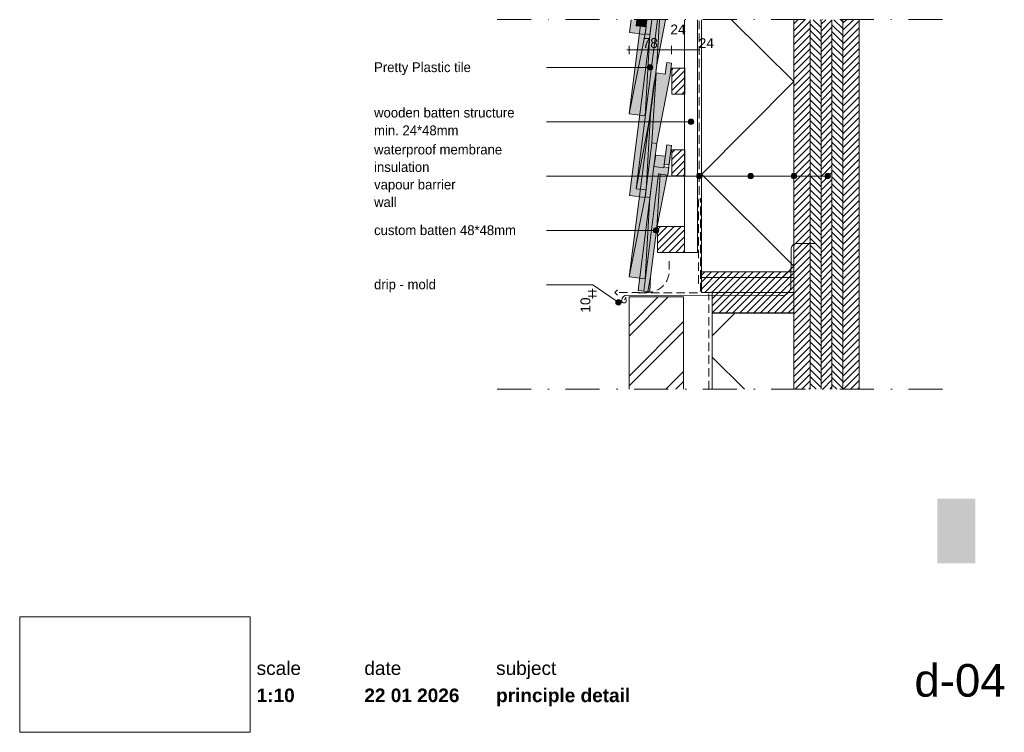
# Paper-space layout 'd-04 principle detail' of a CAD drawing. Header units: millimetres. Extents: x 14 to 195, y 11 to 290.
# Tile 1 of 2: x 14 to 195, y 11 to 142. Entities that reach past the tile are written whole.
import ezdxf
from ezdxf.xclip import XClip

# ---------------------------------------------------------------- set-up
doc = ezdxf.new("R2010")
doc.units = ezdxf.units.MM
doc.header["$MEASUREMENT"] = 0
doc.header["$XCLIPFRAME"] = 0
for name, pattern in [('B0302', [12.51, 6.26, -3.125, 0, -3.125]), ('B0701', [2.3412, 1.56, -0.7812]), ('Wipeout_Contour', [1000, 0, -1000])]:
    doc.linetypes.add(name, pattern=pattern)
for name, color, linetype in [('#01', 7, 'Continuous'), ('00 tegels', 7, 'Continuous'), ('Dim - 1_50_100', 7, 'Continuous'), ('Info - 1_50_100', 7, 'Continuous'), ('Info - 1_5_10', 7, 'Continuous'), ('Info - Nederlands', 7, 'Continuous')]:
    doc.layers.add(name, color=color, linetype=linetype)
doc.styles.add('GENERATED_STYLE_1', font='HelveticaNeue.ttc')
doc.styles.add('GENERATED_STYLE_2', font='HelveticaNeue.ttc')
doc.styles.add('GENERATED_STYLE_3', font='Helvetica.ttc')
doc.styles.add('GENERATED_STYLE_4', font='txt')
picture_1 = doc.add_image_def('image1.png', size_in_pixel=(317, 159))
pattern_1 = [(45, (-874.6714, -33.9487), (-0.6363961, 0.6363961), [])]
pattern_2 = [(315, (-874.6714, -33.9487), (0.6363961, 0.6363961), [])]

# ---------------------------------------------------------------- blocks, each defined once
blk = doc.blocks.new('Drawing_1_1', base_point=(-200, 60))
at = {"color": 2, "linetype": 'Continuous', "lineweight": 0}
for s, insert, char_height, attachment_point, style in [('\\A1;{\\pql;\\fHelvetica Neue|b0|i0|c0|p0;\\W1.000000;scale}', (57.28, 24.14), 2.5, 1, 'GENERATED_STYLE_1'), ('\\A1;{\\pql;\\fHelvetica Neue|b0|i0|c0|p0;\\W1.000000;date}', (77.08, 24.14), 2.5, 1, 'GENERATED_STYLE_1'), ('\\A1;{\\pql;\\fHelvetica Neue|b0|i0|c0|p0;\\W1.000000;subject}', (101.31, 24.14), 2.5, 1, 'GENERATED_STYLE_1'), ('\\A1;{\\pqr;\\fHelvetica Neue|b0|i0|c0|p0;\\W1.000000;d-04}', (195, 23.65), 6, 3, 'GENERATED_STYLE_1'), ('\\A1;{\\pql;\\fHelvetica Neue|b1|i0|c0|p0;\\W1.000000;1:10}', (57.28, 19.14), 2.5, 1, 'GENERATED_STYLE_2'), ('\\A1;{\\pql;\\fHelvetica Neue|b1|i0|c0|p0;\\W1.000000;22 01 2026}', (77.08, 19.14), 2.5, 1, 'GENERATED_STYLE_2'), ('\\A1;{\\pql;\\fHelvetica Neue|b1|i0|c0|p0;\\W1.000000;principle detail}', (101.31, 19.14), 2.5, 1, 'GENERATED_STYLE_2')]:
    blk.add_mtext(s, dxfattribs=dict(at, insert=insert, char_height=char_height, attachment_point=attachment_point, style=style))
at = {"color": 254, "linetype": 'Wipeout_Contour', "lineweight": 0, "ltscale": 174.062972}
blk.add_wipeout([(13.71, 11.09), (56.11, 11.09), (56.11, 32.35), (13.71, 32.35)], dxfattribs=at)
at = {"color": 9, "lineweight": 0}
image = blk.add_image(picture_1, insert=(13.71, 11.09), size_in_units=(42.4, 21.27), dxfattribs=at)
image.set_boundary_path([(-0.5, -0.5), (316.5, 158.5)])
blk = doc.blocks.new('Drawing_3_2', base_point=(-874.67, -33.95))
at = {"layer": '#01', "linetype": 'Continuous', "lineweight": 0, "true_color": 0x000000}
for points in [[(129.13, 133.43), (129.17, 133.24), (129.28, 133.07), (129.44, 132.97), (129.63, 132.93), (129.82, 132.97), (129.98, 133.07), (130.09, 133.24), (130.13, 133.43), (130.09, 133.62), (129.98, 133.78), (129.82, 133.89), (129.63, 133.93), (129.44, 133.89), (129.28, 133.78), (129.17, 133.62)], [(136.63, 123.43), (136.67, 123.24), (136.78, 123.07), (136.94, 122.97), (137.13, 122.93), (137.32, 122.97), (137.49, 123.07), (137.6, 123.24), (137.63, 123.43), (137.6, 123.62), (137.49, 123.78), (137.32, 123.89), (137.13, 123.93), (136.94, 123.89), (136.78, 123.78), (136.67, 123.62)], [(138.15, 113.43), (138.19, 113.24), (138.3, 113.07), (138.46, 112.97), (138.65, 112.93), (138.84, 112.97), (139, 113.07), (139.11, 113.24), (139.15, 113.43), (139.11, 113.62), (139, 113.78), (138.84, 113.89), (138.65, 113.93), (138.46, 113.89), (138.3, 113.78), (138.19, 113.62)], [(147.62, 113.43), (147.66, 113.24), (147.77, 113.07), (147.93, 112.97), (148.12, 112.93), (148.31, 112.97), (148.47, 113.07), (148.58, 113.24), (148.62, 113.43), (148.58, 113.62), (148.47, 113.78), (148.31, 113.89), (148.12, 113.93), (147.93, 113.89), (147.77, 113.78), (147.66, 113.62)], [(155.56, 113.43), (155.6, 113.24), (155.71, 113.07), (155.87, 112.97), (156.06, 112.93), (156.26, 112.97), (156.42, 113.07), (156.53, 113.24), (156.56, 113.43), (156.53, 113.62), (156.42, 113.78), (156.26, 113.89), (156.06, 113.93), (155.87, 113.89), (155.71, 113.78), (155.6, 113.62)], [(161.78, 113.43), (161.82, 113.24), (161.93, 113.07), (162.09, 112.97), (162.28, 112.93), (162.48, 112.97), (162.64, 113.07), (162.75, 113.24), (162.78, 113.43), (162.75, 113.62), (162.64, 113.78), (162.48, 113.89), (162.28, 113.93), (162.09, 113.89), (161.93, 113.78), (161.82, 113.62)], [(130.22, 103.43), (130.26, 103.24), (130.37, 103.07), (130.53, 102.97), (130.72, 102.93), (130.91, 102.97), (131.08, 103.07), (131.18, 103.24), (131.22, 103.43), (131.18, 103.62), (131.08, 103.78), (130.91, 103.89), (130.72, 103.93), (130.53, 103.89), (130.37, 103.78), (130.26, 103.62)], [(123.29, 90.2), (123.32, 90.01), (123.43, 89.84), (123.59, 89.74), (123.79, 89.7), (123.98, 89.74), (124.14, 89.84), (124.25, 90.01), (124.29, 90.2), (124.25, 90.39), (124.14, 90.55), (123.98, 90.66), (123.79, 90.7), (123.59, 90.66), (123.43, 90.55), (123.32, 90.39)]]:
    blk.add_hatch(color=18, dxfattribs=at).paths.add_polyline_path(points)
at = {"layer": '00 tegels', "linetype": 'Continuous', "lineweight": 0, "true_color": 0xffffff}
for points in [[(127.97, 142.22), (125.75, 124.87), (128.72, 124.5), (129.59, 139.5), (129.93, 142.22)], [(127.04, 111.11), (128.89, 110.88), (129.72, 124.89), (130.91, 134.18), (132.47, 142.22), (130.96, 142.22)], [(127.04, 141.11), (128.89, 140.88), (128.97, 142.22), (127.18, 142.22)], [(128.72, 94.5), (129.59, 109.5), (130.84, 119.43), (133.3, 132.08), (133.57, 134.2), (132.67, 134.31), (132.4, 132.21), (130.71, 132.42), (130.29, 130.31), (125.75, 94.87)], [(130.7, 117.3), (130.3, 115.21), (132.14, 114.98), (132.41, 117.09)], [(129.55, 92.12), (129.72, 94.89), (130.91, 104.18), (132.74, 113.62), (131.16, 113.82), (128.45, 92.26)]]:
    blk.add_hatch(color=7, dxfattribs=at).paths.add_polyline_path(points)
at = {"layer": '00 tegels', "linetype": 'Continuous', "lineweight": 0, "true_color": 0xe4e7e8}
for points in [[(125.84, 109.84), (128.71, 109.48), (128.89, 110.88), (127.04, 111.11), (130.96, 142.22), (129.92, 142.22)], [(125.84, 139.84), (128.71, 139.48), (128.89, 140.88), (127.04, 141.11), (127.18, 142.22), (126.14, 142.22)], [(133.57, 119.08), (132.67, 119.19), (132.22, 115.63), (133.12, 115.52)], [(130.3, 115.21), (127.42, 92.39), (128.45, 92.26), (131.16, 113.82), (132.88, 113.61), (133.06, 115.02), (132.16, 115.13), (132.14, 114.98)]]:
    blk.add_hatch(color=254, dxfattribs=at).paths.add_polyline_path(points)
at = {"layer": 'Info - 1_50_100', "linetype": 'Continuous', "lineweight": 0, "true_color": 0x000000}
h = blk.add_hatch(dxfattribs=at)
h.set_pattern_fill('415_Isolatie_ruit_0002', color=18, style=0, pattern_type=2)
h.set_pattern_definition([(45.15, (139.065, 147.686), (-16.97, 16.881), []), (135.15, (139.065, 147.686), (16.97, 17.06), [])])
h.paths.add_polyline_path([(156.06, 142.22), (139.06, 142.22), (139.06, 94.79), (156.06, 94.79)])
h = blk.add_hatch(dxfattribs=at)
h.set_pattern_fill('310_Naaldhout__01__0002', color=18, style=0, pattern_type=2)
h.set_pattern_definition(pattern_1)
h.paths.add_polyline_path([(156.06, 74.22), (159.06, 74.22), (159.06, 142.22), (156.06, 142.22)])
h = blk.add_hatch(dxfattribs=at)
h.set_pattern_fill('310_Naaldhout__02__0002', color=18, style=0, pattern_type=2)
h.set_pattern_definition(pattern_2)
h.paths.add_polyline_path([(159.06, 74.22), (161.06, 74.22), (161.06, 142.22), (159.06, 142.22)])
h = blk.add_hatch(dxfattribs=at)
h.set_pattern_fill('310_Naaldhout__01__0002', color=18, style=0, pattern_type=2)
h.set_pattern_definition(pattern_1)
h.paths.add_polyline_path([(161.06, 74.22), (163.06, 74.22), (163.06, 142.22), (161.06, 142.22)])
h = blk.add_hatch(dxfattribs=at)
h.set_pattern_fill('310_Naaldhout__02__0002', color=18, style=0, pattern_type=2)
h.set_pattern_definition(pattern_2)
h.paths.add_polyline_path([(163.06, 74.22), (165.06, 74.22), (165.06, 142.22), (163.06, 142.22)])
h = blk.add_hatch(dxfattribs=at)
h.set_pattern_fill('310_Naaldhout__01__0002', color=18, style=0, pattern_type=2)
h.set_pattern_definition(pattern_1)
h.paths.add_polyline_path([(165.06, 74.22), (168.06, 74.22), (168.06, 142.22), (165.06, 142.22)])
h = blk.add_hatch(dxfattribs=at)
h.set_pattern_fill('310_Naaldhout__01__0002', color=18, style=0, pattern_type=2)
h.set_pattern_definition(pattern_1)
h.paths.add_polyline_path([(139.06, 95.79), (139.06, 91.99), (156.06, 91.99), (156.06, 95.79)])
h = blk.add_hatch(dxfattribs=at)
h.set_pattern_fill('145_Baksteen_0002', color=18, style=0, pattern_type=2)
h.set_pattern_definition([(45, (-874.6714, -33.9487), (-4.596194, 4.596194), []), (45, (-875.5906, -33.0294), (-4.596194, 4.596194), [])])
h.paths.add_polyline_path([(135.75, 91.22), (125.75, 91.22), (125.75, 74.22), (135.75, 74.22)])
h = blk.add_hatch(dxfattribs=at)
h.set_pattern_fill('310_Naaldhout__01__0002', color=18, style=0, pattern_type=2)
h.set_pattern_definition(pattern_1)
h.paths.add_polyline_path([(141.06, 91.99), (141.06, 88.19), (156.06, 88.19), (156.06, 91.99)])
h = blk.add_hatch(dxfattribs=at)
h.set_pattern_fill('415_Isolatie_ruit_0002', color=18, style=0, pattern_type=2)
h.set_pattern_definition([(45.15, (139.065, 14.174), (-16.97, 16.881), []), (135.15, (139.065, 14.174), (16.97, 17.0605), [])])
h.paths.add_polyline_path([(141.06, 88.26), (141.06, 74.22), (156.06, 74.22), (156.06, 88.26)])
at = {"layer": 'Info - 1_5_10', "linetype": 'Continuous', "lineweight": 0, "true_color": 0x99a3a6}
h = blk.add_hatch(dxfattribs=at)
h.set_pattern_fill('310_Naaldhout__01__0002', color=253, style=0, pattern_type=2)
h.set_pattern_definition(pattern_1)
h.paths.add_polyline_path([(133.61, 133.29), (133.61, 128.49), (136.01, 128.49), (136.01, 133.29)])
h = blk.add_hatch(dxfattribs=at)
h.set_pattern_fill('310_Naaldhout__01__0002', color=253, style=0, pattern_type=2)
h.set_pattern_definition(pattern_1)
h.paths.add_polyline_path([(133.61, 118.29), (133.61, 113.49), (136.01, 113.49), (136.01, 118.29)])
h = blk.add_hatch(dxfattribs=at)
h.set_pattern_fill('310_Naaldhout__01__0002', color=253, style=0, pattern_type=2)
h.set_pattern_definition(pattern_1)
h.paths.add_polyline_path([(130.95, 104.19), (130.95, 99.39), (135.96, 99.39), (135.96, 104.19)])
at = {"layer": '#01', "color": 9, "linetype": 'Continuous', "lineweight": 0}
for p, q in [((129.13, 133.43), (110.55, 133.43)), ((136.63, 123.43), (110.55, 123.43)), ((155.56, 113.43), (110.55, 113.43)), ((138.15, 113.43), (110.55, 113.43)), ((161.78, 113.43), (116.77, 113.43)), ((147.62, 113.43), (118.95, 113.43)), ((130.22, 103.43), (110.55, 103.43)), ((119.1, 93.43), (110.55, 93.43)), ((123.37, 90.48), (119.1, 93.43)), ((127.42, 92.39), (129.55, 92.12)), ((168.06, 88.2), (168.06, 74.22))]:
    blk.add_line(p, q, dxfattribs=at)
at = {"layer": '#01', "color": 2, "linetype": 'B0701', "lineweight": 0, "flags": 128}
blk.add_lwpolyline([(127.42, 91.94), (138.86, 91.94), (138.86, 109.38)], dxfattribs=at)
at = {"layer": '#01', "color": 1, "linetype": 'Continuous', "lineweight": 0}
for centre in [(129.63, 133.43), (137.13, 123.43), (138.65, 113.43), (148.12, 113.43), (156.06, 113.43), (162.28, 113.43), (130.72, 103.43), (123.79, 90.2)]:
    blk.add_circle(centre, 0.5, dxfattribs=at)
at = {"layer": '00 tegels', "color": 253, "linetype": 'Continuous', "lineweight": 0, "true_color": 0x99a3a6}
for p, q in [((125.75, 124.87), (127.97, 142.22)), ((128.69, 139.62), (129.02, 142.22)), ((129.02, 142.22), (128.69, 139.62)), ((129.93, 142.22), (129.59, 139.5)), ((125.75, 124.87), (128.69, 139.62)), ((128.69, 139.62), (125.75, 124.87)), ((129.59, 139.5), (128.69, 139.62)), ((128.69, 139.62), (129.59, 139.5)), ((129.59, 139.5), (128.72, 124.5)), ((132.4, 132.21), (132.67, 134.31)), ((132.67, 134.31), (133.57, 134.2)), ((133.57, 134.2), (133.3, 132.08)), ((129.94, 119.54), (130.71, 132.42)), ((130.71, 132.42), (129.94, 119.54)), ((130.29, 130.31), (130.71, 132.42)), ((130.71, 132.42), (132.4, 132.21)), ((133.3, 132.08), (130.84, 119.43)), ((125.75, 94.87), (130.29, 130.31)), ((128.72, 124.5), (125.75, 124.87)), ((128.69, 109.62), (129.94, 119.54)), ((129.94, 119.54), (128.69, 109.62)), ((130.84, 119.43), (129.94, 119.54)), ((129.94, 119.54), (130.84, 119.43)), ((130.84, 119.43), (129.59, 109.5)), ((125.75, 94.87), (128.69, 109.62)), ((128.69, 109.62), (125.75, 94.87)), ((129.59, 109.5), (128.69, 109.62)), ((128.69, 109.62), (129.59, 109.5)), ((129.59, 109.5), (128.72, 94.5)), ((128.72, 94.5), (125.75, 94.87))]:
    blk.add_line(p, q, dxfattribs=at)
at = {"layer": '00 tegels', "color": 2, "linetype": 'Continuous', "lineweight": 0}
for p, q in [((125.84, 109.84), (129.92, 142.22)), ((125.84, 139.84), (126.14, 142.22)), ((130.96, 142.22), (127.04, 111.11)), ((127.18, 142.22), (127.04, 141.11)), ((128.71, 139.48), (125.84, 139.84)), ((127.04, 141.11), (128.89, 140.88)), ((128.89, 140.88), (128.71, 139.48)), ((132.43, 117.29), (132.67, 119.19)), ((132.67, 119.19), (133.57, 119.08)), ((133.57, 119.08), (133.32, 117.17)), ((132.14, 114.98), (132.38, 116.89)), ((133.27, 116.78), (132.88, 113.61)), ((127.42, 92.39), (130.3, 115.21)), ((130.3, 115.21), (132.14, 114.98)), ((131.16, 113.82), (128.45, 92.26)), ((132.88, 113.61), (131.16, 113.82)), ((127.04, 111.11), (128.89, 110.88)), ((128.89, 110.88), (128.71, 109.48)), ((128.71, 109.48), (125.84, 109.84))]:
    blk.add_line(p, q, dxfattribs=at)
at = {"layer": '00 tegels', "color": 9, "linetype": 'Continuous', "lineweight": 0}
for p, q in [((127.04, 141.11), (127.25, 142.22)), ((128.97, 142.22), (128.89, 140.88)), ((132.47, 142.22), (130.85, 133.89)), ((130.85, 133.89), (131.34, 142.22)), ((128.89, 140.88), (127.04, 141.11)), ((129.72, 124.89), (130.85, 133.89)), ((127.04, 111.11), (129.72, 124.89)), ((129.72, 124.89), (128.89, 110.88)), ((130.7, 117.3), (130.3, 115.21)), ((132.41, 117.08), (130.7, 117.3)), ((132.43, 117.29), (132.38, 116.89)), ((133.32, 117.17), (133.27, 116.78)), ((132.74, 113.62), (130.85, 103.89)), ((130.86, 103.89), (131.45, 113.79)), ((128.89, 110.88), (127.04, 111.11)), ((129.72, 94.89), (130.85, 103.89)), ((129.19, 92.17), (129.72, 94.89)), ((129.72, 94.89), (129.55, 92.12))]:
    blk.add_line(p, q, dxfattribs=at)
at = {"layer": '00 tegels', "color": 2, "linetype": 'Continuous', "lineweight": 0, "flags": 128}
for points in [[(133.57, 119.08), (132.67, 119.19), (132.22, 115.63), (133.12, 115.52)], [(130.3, 115.21), (127.42, 92.39), (128.45, 92.26), (131.16, 113.82), (132.88, 113.61), (133.06, 115.02), (132.16, 115.13), (132.14, 114.98)]]:
    blk.add_lwpolyline(points, close=True, dxfattribs=at)
at = {"layer": '00 tegels', "color": 9, "linetype": 'Continuous', "lineweight": 0, "flags": 128}
for points in [[(132.41, 117.08), (130.7, 117.3), (130.3, 115.21)], [(132.34, 116.52), (132.27, 116.03)], [(132.74, 113.62), (130.85, 103.89), (131.44, 113.79)], [(129.72, 94.89), (130.85, 103.89)]]:
    blk.add_lwpolyline(points, dxfattribs=at)
at = {"layer": 'Dim - 1_50_100', "color": 1, "linetype": 'Continuous', "lineweight": 0}
for p, q in [((125.35, 136.64), (125.75, 136.64)), ((125.75, 135.89), (125.75, 137.39)), ((125.75, 136.64), (133.56, 136.64)), ((133.56, 135.89), (133.56, 137.39)), ((133.56, 136.64), (135.96, 136.64)), ((135.96, 135.89), (135.96, 137.39)), ((135.96, 136.64), (138.36, 136.64)), ((138.36, 135.89), (138.36, 137.39)), ((138.36, 136.64), (138.76, 136.64)), ((119.01, 92.29), (119.01, 92.69)), ((119.76, 92.29), (118.26, 92.29)), ((119.76, 91.34), (118.26, 91.34)), ((119.01, 91.34), (119.01, 92.29)), ((119.01, 90.94), (119.01, 91.34))]:
    blk.add_line(p, q, dxfattribs=at)
at = {"layer": 'Info - 1_50_100', "color": 3, "linetype": 'Continuous', "lineweight": 0}
blk.add_line((156.06, 92), (156.06, 142.22), dxfattribs=at)
at = {"layer": 'Info - 1_50_100', "color": 9, "linetype": 'Continuous', "lineweight": 0}
for q in [(123.64, 92.53), (123.64, 91.53)]:
    blk.add_line((123.14, 92.03), q, dxfattribs=at)
at = {"layer": 'Info - 1_50_100', "color": 9, "linetype": 'Continuous', "lineweight": 0, "flags": 128}
for points in [[(138.36, 142.22), (138.36, 99.39), (135.96, 99.39), (135.96, 142.22)], [(156.06, 74.22), (156.06, 142.22)], [(159.06, 142.22), (159.06, 74.22)], [(159.06, 74.22), (159.06, 142.22)], [(161.06, 142.22), (161.06, 74.22)], [(161.06, 74.22), (161.06, 142.22)], [(163.06, 142.22), (163.06, 74.22)], [(163.06, 74.22), (163.06, 142.22)], [(165.06, 142.22), (165.06, 74.22)], [(165.06, 74.22), (165.06, 142.22)], [(168.06, 142.22), (168.06, 74.22)]]:
    blk.add_lwpolyline(points, dxfattribs=at)
at = {"layer": 'Info - 1_50_100', "color": 2, "linetype": 'B0701', "lineweight": 0, "flags": 128}
for points in [[(138.49, 93.64), (138.49, 108.7), (138.65, 109.46), (138.65, 142.22)], [(140.44, 74.22), (140.44, 91.74)]]:
    blk.add_lwpolyline(points, dxfattribs=at)
at = {"layer": 'Info - 1_50_100', "color": 1, "linetype": 'Continuous', "lineweight": 0, "flags": 128}
for points in [[(156.06, 142.22), (156.06, 94.79), (139.06, 94.79), (139.06, 142.22)], [(141.06, 74.22), (141.06, 88.26), (156.06, 88.26), (156.06, 74.22)]]:
    blk.add_lwpolyline(points, dxfattribs=at)
at = {"layer": 'Info - 1_50_100', "color": 4, "linetype": 'Continuous', "lineweight": 0, "flags": 128}
for points in [[(156.06, 142.22), (156.06, 74.22)], [(168.06, 74.22), (168.06, 142.22)]]:
    blk.add_lwpolyline(points, dxfattribs=at)
at = {"layer": 'Info - 1_50_100', "color": 1, "linetype": 'Continuous', "lineweight": 0, "flags": 128}
blk.add_lwpolyline([(159.94, 101.06), (156.84, 101.05, 0.414214), (155.55, 100.05), (155.49, 93.01, -0.414214), (153.65, 91.48), (125.42, 91.54, 0.413443), (124.4, 90.63, 0.863633), (125.23, 90.34), (125.14, 91.16), (124.92, 90.65)], format="xyb", dxfattribs=at)
at = {"layer": 'Info - 1_50_100', "color": 9, "linetype": 'B0701', "lineweight": 0, "flags": 128}
blk.add_lwpolyline([(133.14, 97.78), (133.14, 96.03, -0.414214), (129.14, 92.03), (123.14, 92.03)], format="xyb", dxfattribs=at)
at = {"layer": 'Info - 1_50_100', "color": 2, "linetype": 'Continuous', "lineweight": 0, "flags": 128}
for points in [[(139.06, 95.79), (139.06, 91.99), (156.06, 91.99), (156.06, 95.79)], [(141.06, 91.99), (141.06, 88.19), (156.06, 88.19), (156.06, 91.99)]]:
    blk.add_lwpolyline(points, close=True, dxfattribs=at)
blk.add_lwpolyline([(125.75, 74.22), (125.75, 91.22), (135.75, 91.22), (135.75, 74.22)], dxfattribs=at)
at = {"layer": 'Info - 1_5_10', "color": 1, "linetype": 'Continuous', "lineweight": 0, "flags": 128}
for points in [[(133.61, 133.29), (136.01, 133.29), (136.01, 128.49), (133.61, 128.49)], [(133.61, 118.29), (136.01, 118.29), (136.01, 113.49), (133.61, 113.49)], [(130.95, 104.19), (135.96, 104.19), (135.96, 99.39), (130.95, 99.39)]]:
    blk.add_lwpolyline(points, close=True, dxfattribs=at)
at = {"layer": 'Dim - 1_50_100', "color": 2, "linetype": 'Continuous', "lineweight": 0, "char_height": 1.8, "width": 2.8266, "attachment_point": 7, "style": 'GENERATED_STYLE_3'}
for s, insert in [('\\A1;{\\pql;\\fHelvetica|b0|i0|c0|p0;\\W1.000000;24}', (133.35, 139.52)), ('\\A1;{\\pql;\\fHelvetica|b0|i0|c0|p0;\\W1.000000;78}', (128.24, 137)), ('\\A1;{\\pql;\\fHelvetica|b0|i0|c0|p0;\\W1.000000;24}', (138.56, 137))]:
    blk.add_mtext(s, dxfattribs=dict(at, insert=insert))
at = {"layer": 'Dim - 1_50_100', "color": 2, "linetype": 'Continuous', "lineweight": 0, "insert": (118.65, 88.31), "char_height": 1.8, "width": 2.8266, "attachment_point": 7, "rotation": 90, "style": 'GENERATED_STYLE_3'}
blk.add_mtext('\\A1;{\\pql;\\fHelvetica|b0|i0|c0|p0;\\W1.000000;10}', dxfattribs=at)
at = {"layer": 'Info - Nederlands', "color": 2, "linetype": 'Continuous', "lineweight": 0, "char_height": 1.8, "attachment_point": 4, "style": 'GENERATED_STYLE_4'}
for s, insert in [('\\A1;{\\pql;\\fWork Sans|b0|i0|c0|p0;\\W1.000000;Pretty Plastic tile }', (78.87, 133.2)), ('\\A1;{\\pql;\\fWork Sans|b0|i0|c0|p0;\\W1.000000;drip - mold}', (78.87, 93.24))]:
    blk.add_mtext(s, dxfattribs=dict(at, insert=insert))
at = {"layer": 'Info - Nederlands', "color": 2, "linetype": 'Continuous', "lineweight": 0, "char_height": 1.8, "width": 30.8877, "attachment_point": 4, "style": 'GENERATED_STYLE_4'}
for s, insert, line_spacing_factor in [('\\A1;{\\pql;\\fWork Sans|b0|i0|c0|p0;\\W1.000000;wooden batten structure\\P\\pql;\\fWork Sans|b0|i0|c0|p0;\\W1.000000;min. 24*48mm}', (78.87, 123.47), 1.089132), ('\\A1;{\\pql;\\fWork Sans|b0|i0|c0|p0;\\W1.000000;custom batten 48*48mm}', (78.87, 103.47), 1.144272)]:
    blk.add_mtext(s, dxfattribs=dict(at, insert=insert, line_spacing_factor=line_spacing_factor))
at = {"layer": 'Info - Nederlands', "color": 2, "linetype": 'Continuous', "lineweight": 0, "insert": (78.87, 113.48), "char_height": 1.8, "attachment_point": 4, "line_spacing_factor": 1.07353, "style": 'GENERATED_STYLE_4'}
blk.add_mtext('\\A1;{\\pql;\\fWork Sans|b0|i0|c0|p0;\\W1.000000;waterproof membrane\\P\\pql;\\fWork Sans|b0|i0|c0|p0;\\W1.000000;insulation\\P\\pql;\\fWork Sans|b0|i0|c0|p0;\\W1.000000;vapour barrier\\P\\pql;\\fWork Sans|b0|i0|c0|p0;\\W1.000000;wall}', dxfattribs=at)

psp = doc.layouts.new('d-04 principle detail')

# ---------------------------------------------------------------- hatches: boundary and pattern name
at = {"layer": 'Info - 1_5_10', "linetype": 'Continuous', "lineweight": 0}
psp.add_hatch(color=255, dxfattribs=at).paths.add_polyline_path([(189.42, 54.09), (189.42, 42.17), (182.42, 42.17), (182.42, 54.09)])

# ---------------------------------------------------------------- linework, layer by layer
at = {"layer": '#01', "color": 2, "linetype": 'B0302', "lineweight": 0}
for p, q in [((183.39, 142.22), (101.06, 142.22)), ((183.39, 74.22), (101.06, 74.22))]:
    psp.add_line(p, q, dxfattribs=at)

# ---------------------------------------------------------------- block references
at = {"color": 4, "linetype": 'Continuous', "lineweight": 0}
ref = psp.add_blockref('Drawing_3_2', (-874.67, -33.95), dxfattribs=at)
XClip(ref).set_block_clipping_path([(65.5709585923, 74.2158415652), (193.5630434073, 142.2158415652)])
ref = psp.add_blockref('Drawing_1_1', (-200, 60), dxfattribs=at)
XClip(ref).set_block_clipping_path([(-287.3178906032, -75.7273941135), (502.7286062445, 56.3449743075)])

doc.saveas('drawing.dxf')
